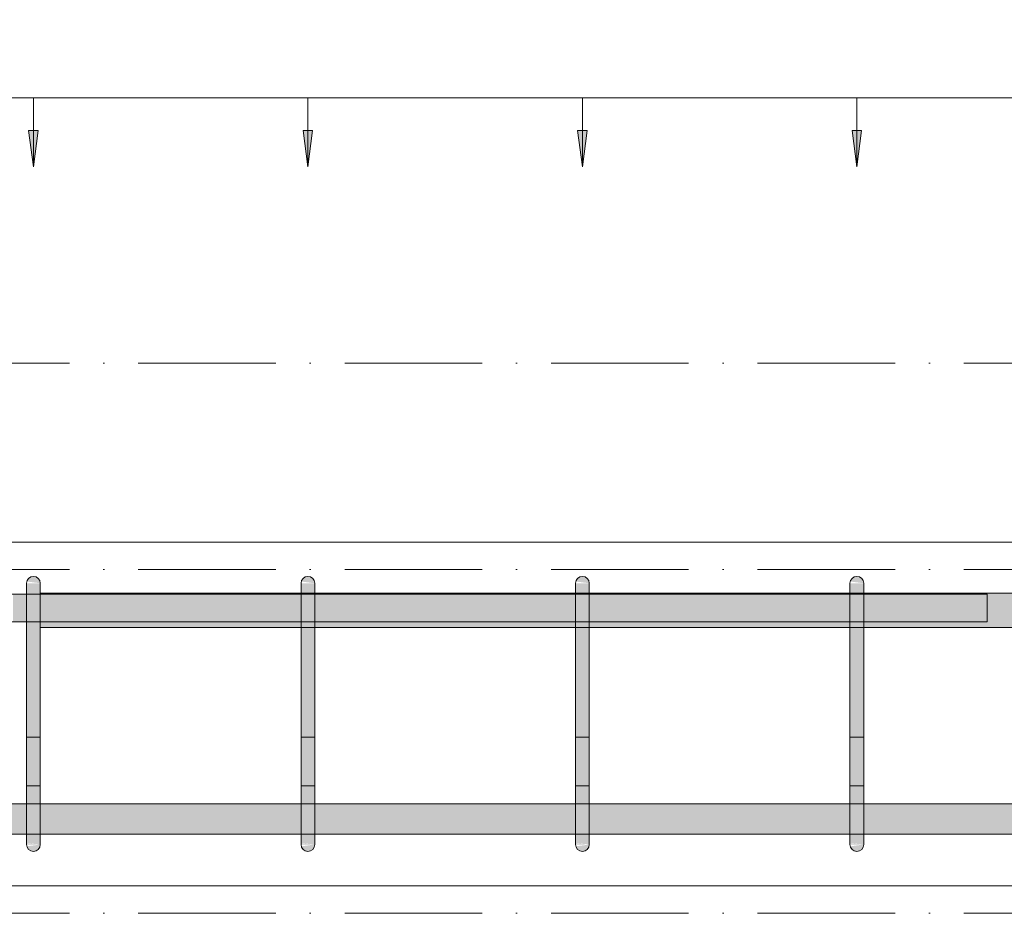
# Model space of a CAD drawing. Header units: millimetres. Extents: x -25607 to 9385, y 1894 to 10168.
# Tile 100 of 181: x 1004 to 1720, y 5600 to 6250. Entities that reach past the tile are written whole.
import ezdxf

# ---------------------------------------------------------------- set-up
doc = ezdxf.new("R2010")
doc.units = ezdxf.units.MM
doc.linetypes.add('Čerchovaná', pattern=[150, 100, -25, 0, -25])
for name, color, linetype, lineweight in [('A-ANNO-DIMS', 211, 'Continuous', 5), ('A-ANNO-DIMS-25', 211, 'Continuous', 5), ('A-FLOR-LEVL', 51, 'Continuous', 5), ('S-BEAM', 12, 'Continuous', 9), ('S-RBAR', 171, 'Continuous', 5)]:
    doc.layers.add(name, color=color, linetype=linetype, lineweight=lineweight)
doc.styles.add('Arial_1', font='arial.ttf', dxfattribs={"height": 62.5})
doc.dimstyles.new('Výztuž_kusy__řezy__1', dxfattribs={"dimscale": 304.8, "dimtxt": 0.18, "dimasz": 0, "dimexe": 0, "dimexo": 0.0625, "dimgap": 0.082021, "dimtad": 1, "dimdec": 0, "dimzin": 0, "dimdsep": 46, "dimtxsty": 'Arial_1', "dimblk1": 'NONE', "dimblk2": 'NONE', "dimsah": 1, "dimcen": 0.09, "dimazin": 0, "dimtfac": 1, "dimtdec": 4, "dimtix": 1, "dimtmove": 0, "dimatfit": 3, "dimfxl": 0.164042, "dimfxlon": 1, "dimtvp": 1, "dimtfill": 1, "dimtolj": 1, "dimtzin": 0, "dimarcsym": 2})

# ---------------------------------------------------------------- blocks, each defined once
blk = doc.blocks.new('DIMBLOCK469-V5')
at = {"layer": 'A-ANNO-DIMS-25'}
for points in [[(814.84, 6142.89), (818.3, 6169.18), (811.38, 6169.18)], [(1014.44, 6142.89), (1017.9, 6169.18), (1010.98, 6169.18)]]:
    blk.add_hatch(color=256, dxfattribs=at).paths.add_polyline_path(points)
for p, q in [((814.84, 6192.89), (1014.44, 6192.89)), ((814.84, 6192.89), (814.84, 6192.89)), ((814.84, 6192.89), (814.84, 6142.89)), ((1014.44, 6192.89), (1014.44, 6192.89)), ((1014.44, 6192.89), (1014.44, 6142.89)), ((818.3, 6169.18), (811.38, 6169.18)), ((811.38, 6169.18), (814.84, 6142.89)), ((814.84, 6142.89), (818.3, 6169.18)), ((1017.9, 6169.18), (1010.98, 6169.18)), ((1010.98, 6169.18), (1014.44, 6142.89)), ((1014.44, 6142.89), (1017.9, 6169.18))]:
    blk.add_line(p, q, dxfattribs=at)
blk = doc.blocks.new('_None')
blk = doc.blocks.new('DIMBLOCK470-V5')
at = {"layer": 'A-ANNO-DIMS-25'}
for points in [[(1014.44, 6142.89), (1017.9, 6169.18), (1010.98, 6169.18)], [(1214.04, 6142.89), (1217.5, 6169.18), (1210.58, 6169.18)]]:
    blk.add_hatch(color=256, dxfattribs=at).paths.add_polyline_path(points)
for p, q in [((1014.44, 6192.89), (1214.04, 6192.89)), ((1014.44, 6192.89), (1014.44, 6192.89)), ((1014.44, 6192.89), (1014.44, 6142.89)), ((1214.04, 6192.89), (1214.04, 6192.89)), ((1214.04, 6192.89), (1214.04, 6142.89)), ((1017.9, 6169.18), (1010.98, 6169.18)), ((1010.98, 6169.18), (1014.44, 6142.89)), ((1014.44, 6142.89), (1017.9, 6169.18)), ((1217.5, 6169.18), (1210.58, 6169.18)), ((1210.58, 6169.18), (1214.04, 6142.89)), ((1214.04, 6142.89), (1217.5, 6169.18))]:
    blk.add_line(p, q, dxfattribs=at)
blk = doc.blocks.new('DIMBLOCK471-V5')
at = {"layer": 'A-ANNO-DIMS-25'}
for points in [[(1214.04, 6142.89), (1217.5, 6169.18), (1210.58, 6169.18)], [(1413.65, 6142.89), (1417.11, 6169.18), (1410.18, 6169.18)]]:
    blk.add_hatch(color=256, dxfattribs=at).paths.add_polyline_path(points)
for p, q in [((1214.04, 6192.89), (1413.65, 6192.89)), ((1214.04, 6192.89), (1214.04, 6192.89)), ((1214.04, 6192.89), (1214.04, 6142.89)), ((1413.65, 6192.89), (1413.65, 6192.89)), ((1413.65, 6192.89), (1413.65, 6142.89)), ((1217.5, 6169.18), (1210.58, 6169.18)), ((1210.58, 6169.18), (1214.04, 6142.89)), ((1214.04, 6142.89), (1217.5, 6169.18)), ((1417.11, 6169.18), (1410.18, 6169.18)), ((1410.18, 6169.18), (1413.65, 6142.89)), ((1413.65, 6142.89), (1417.11, 6169.18))]:
    blk.add_line(p, q, dxfattribs=at)
blk = doc.blocks.new('DIMBLOCK472-V5')
at = {"layer": 'A-ANNO-DIMS-25'}
for points in [[(1413.65, 6142.89), (1417.11, 6169.18), (1410.18, 6169.18)], [(1613.25, 6142.89), (1616.71, 6169.18), (1609.79, 6169.18)]]:
    blk.add_hatch(color=256, dxfattribs=at).paths.add_polyline_path(points)
for p, q in [((1413.65, 6192.89), (1613.25, 6192.89)), ((1413.65, 6192.89), (1413.65, 6192.89)), ((1413.65, 6192.89), (1413.65, 6142.89)), ((1613.25, 6192.89), (1613.25, 6192.89)), ((1613.25, 6192.89), (1613.25, 6142.89)), ((1417.11, 6169.18), (1410.18, 6169.18)), ((1410.18, 6169.18), (1413.65, 6142.89)), ((1413.65, 6142.89), (1417.11, 6169.18)), ((1616.71, 6169.18), (1609.79, 6169.18)), ((1609.79, 6169.18), (1613.25, 6142.89)), ((1613.25, 6142.89), (1616.71, 6169.18))]:
    blk.add_line(p, q, dxfattribs=at)
blk = doc.blocks.new('DIMBLOCK473-V5')
at = {"layer": 'A-ANNO-DIMS-25'}
for points in [[(1613.25, 6142.89), (1616.71, 6169.18), (1609.79, 6169.18)], [(1812.85, 6142.89), (1816.31, 6169.18), (1809.39, 6169.18)]]:
    blk.add_hatch(color=256, dxfattribs=at).paths.add_polyline_path(points)
for p, q in [((1613.25, 6192.89), (1812.85, 6192.89)), ((1613.25, 6192.89), (1613.25, 6192.89)), ((1613.25, 6192.89), (1613.25, 6142.89)), ((1812.85, 6192.89), (1812.85, 6192.89)), ((1812.85, 6192.89), (1812.85, 6142.89)), ((1616.71, 6169.18), (1609.79, 6169.18)), ((1609.79, 6169.18), (1613.25, 6142.89)), ((1613.25, 6142.89), (1616.71, 6169.18)), ((1816.31, 6169.18), (1809.39, 6169.18)), ((1809.39, 6169.18), (1812.85, 6142.89)), ((1812.85, 6142.89), (1816.31, 6169.18))]:
    blk.add_line(p, q, dxfattribs=at)
blk = doc.blocks.new('DIMBLOCK476-V5')
at = {"layer": 'A-ANNO-DIMS-25'}
for points in [[(-183.17, 6142.89), (-179.71, 6169.18), (-186.63, 6169.18)], [(16.43, 6142.89), (19.9, 6169.18), (12.97, 6169.18)], [(216.04, 6142.89), (219.5, 6169.18), (212.57, 6169.18)], [(415.64, 6142.89), (419.1, 6169.18), (412.18, 6169.18)], [(615.24, 6142.89), (618.7, 6169.18), (611.78, 6169.18)], [(814.84, 6142.89), (818.3, 6169.18), (811.38, 6169.18)], [(1014.44, 6142.89), (1017.9, 6169.18), (1010.98, 6169.18)], [(1214.04, 6142.89), (1217.5, 6169.18), (1210.58, 6169.18)], [(1413.65, 6142.89), (1417.11, 6169.18), (1410.18, 6169.18)], [(1613.25, 6142.89), (1616.71, 6169.18), (1609.79, 6169.18)], [(1812.85, 6142.89), (1816.31, 6169.18), (1809.39, 6169.18)], [(2012.45, 6142.89), (2015.91, 6169.18), (2008.99, 6169.18)], [(2212.05, 6142.89), (2215.51, 6169.18), (2208.59, 6169.18)]]:
    blk.add_hatch(color=256, dxfattribs=at).paths.add_polyline_path(points)
for p, q in [((-183.17, 6192.89), (2212.05, 6192.89)), ((-183.17, 6192.89), (16.43, 6192.89)), ((-183.17, 6192.89), (-183.17, 6192.89)), ((-183.17, 6192.89), (-183.17, 6142.89)), ((16.43, 6192.89), (216.04, 6192.89)), ((16.43, 6192.89), (16.43, 6192.89)), ((16.43, 6192.89), (16.43, 6142.89)), ((216.04, 6192.89), (415.64, 6192.89)), ((216.04, 6192.89), (216.04, 6192.89)), ((216.04, 6192.89), (216.04, 6142.89)), ((415.64, 6192.89), (615.24, 6192.89)), ((415.64, 6192.89), (415.64, 6192.89)), ((415.64, 6192.89), (415.64, 6142.89)), ((615.24, 6192.89), (814.84, 6192.89)), ((615.24, 6192.89), (615.24, 6192.89)), ((615.24, 6192.89), (615.24, 6142.89)), ((814.84, 6192.89), (1014.44, 6192.89)), ((814.84, 6192.89), (814.84, 6192.89)), ((814.84, 6192.89), (814.84, 6142.89)), ((1014.44, 6192.89), (1214.04, 6192.89)), ((1014.44, 6192.89), (1014.44, 6192.89)), ((1014.44, 6192.89), (1014.44, 6142.89)), ((1214.04, 6192.89), (1413.65, 6192.89)), ((1214.04, 6192.89), (1214.04, 6192.89)), ((1214.04, 6192.89), (1214.04, 6142.89)), ((1413.65, 6192.89), (1613.25, 6192.89)), ((1413.65, 6192.89), (1413.65, 6192.89)), ((1413.65, 6192.89), (1413.65, 6142.89)), ((1613.25, 6192.89), (1812.85, 6192.89)), ((1613.25, 6192.89), (1613.25, 6192.89)), ((1613.25, 6192.89), (1613.25, 6142.89)), ((1812.85, 6192.89), (2012.45, 6192.89)), ((1812.85, 6192.89), (1812.85, 6192.89)), ((1812.85, 6192.89), (1812.85, 6142.89)), ((2012.45, 6192.89), (2212.05, 6192.89)), ((2012.45, 6192.89), (2012.45, 6192.89)), ((2012.45, 6192.89), (2012.45, 6142.89)), ((2212.05, 6192.89), (2212.05, 6192.89)), ((2212.05, 6192.89), (2212.05, 6142.89)), ((-179.71, 6169.18), (-186.63, 6169.18)), ((-186.63, 6169.18), (-183.17, 6142.89)), ((-183.17, 6142.89), (-179.71, 6169.18)), ((19.9, 6169.18), (12.97, 6169.18)), ((12.97, 6169.18), (16.43, 6142.89)), ((16.43, 6142.89), (19.9, 6169.18)), ((219.5, 6169.18), (212.57, 6169.18)), ((212.57, 6169.18), (216.04, 6142.89)), ((216.04, 6142.89), (219.5, 6169.18)), ((419.1, 6169.18), (412.18, 6169.18)), ((412.18, 6169.18), (415.64, 6142.89)), ((415.64, 6142.89), (419.1, 6169.18)), ((618.7, 6169.18), (611.78, 6169.18)), ((611.78, 6169.18), (615.24, 6142.89)), ((615.24, 6142.89), (618.7, 6169.18)), ((818.3, 6169.18), (811.38, 6169.18)), ((811.38, 6169.18), (814.84, 6142.89)), ((814.84, 6142.89), (818.3, 6169.18)), ((1017.9, 6169.18), (1010.98, 6169.18)), ((1010.98, 6169.18), (1014.44, 6142.89)), ((1014.44, 6142.89), (1017.9, 6169.18)), ((1217.5, 6169.18), (1210.58, 6169.18)), ((1210.58, 6169.18), (1214.04, 6142.89)), ((1214.04, 6142.89), (1217.5, 6169.18)), ((1417.11, 6169.18), (1410.18, 6169.18)), ((1410.18, 6169.18), (1413.65, 6142.89)), ((1413.65, 6142.89), (1417.11, 6169.18)), ((1616.71, 6169.18), (1609.79, 6169.18)), ((1609.79, 6169.18), (1613.25, 6142.89)), ((1613.25, 6142.89), (1616.71, 6169.18)), ((1816.31, 6169.18), (1809.39, 6169.18)), ((1809.39, 6169.18), (1812.85, 6142.89)), ((1812.85, 6142.89), (1816.31, 6169.18)), ((2015.91, 6169.18), (2008.99, 6169.18)), ((2008.99, 6169.18), (2012.45, 6142.89)), ((2012.45, 6142.89), (2015.91, 6169.18)), ((2215.51, 6169.18), (2208.59, 6169.18)), ((2208.59, 6169.18), (2212.05, 6142.89)), ((2212.05, 6142.89), (2215.51, 6169.18))]:
    blk.add_line(p, q, dxfattribs=at)

msp = doc.modelspace()

# ---------------------------------------------------------------- hatches: boundary and pattern name
at = {"layer": 'S-RBAR'}
for points in [[(1019.44, 5840), (1019.27, 5841.29), (1018.77, 5842.5), (1017.98, 5843.54), (1016.94, 5844.33), (1015.74, 5844.83), (1014.44, 5845), (1013.15, 5844.83), (1011.94, 5844.33), (1010.91, 5843.54), (1010.11, 5842.5), (1009.61, 5841.29), (1019.27, 5840.02)], [(1219.04, 5840), (1218.87, 5841.29), (1218.37, 5842.5), (1217.58, 5843.54), (1216.54, 5844.33), (1215.34, 5844.83), (1214.04, 5845), (1212.75, 5844.83), (1211.54, 5844.33), (1210.51, 5843.54), (1209.71, 5842.5), (1209.21, 5841.29), (1218.87, 5840.02)], [(1418.65, 5840), (1418.47, 5841.29), (1417.98, 5842.5), (1416.45, 5844.1), (1416.15, 5844.33), (1414.94, 5844.83), (1413.65, 5845), (1412.35, 5844.83), (1411.15, 5844.33), (1410.11, 5843.54), (1409.32, 5842.5), (1408.82, 5841.29), (1418.47, 5840.02)], [(1618.25, 5840), (1618.08, 5841.29), (1617.58, 5842.5), (1616.78, 5843.54), (1615.75, 5844.33), (1614.54, 5844.83), (1613.25, 5845), (1611.95, 5844.83), (1610.75, 5844.33), (1609.71, 5843.54), (1608.92, 5842.5), (1608.42, 5841.29), (1618.08, 5840.02)], [(1019.44, 5815), (1019.44, 5840), (1009.44, 5840), (1009.44, 5815)], [(1219.04, 5815), (1219.04, 5840), (1209.04, 5840), (1209.04, 5815)], [(1408.65, 5815), (1418.65, 5815), (1418.65, 5840), (1408.65, 5840), (1408.65, 5819.55)], [(1618.25, 5815), (1618.25, 5840), (1608.25, 5840), (1608.25, 5815)], [(1009.44, 5812.07), (1009.44, 5832.07), (999.5, 5832.07), (999.5, 5812.07)], [(1019.44, 5675), (1019.44, 5815), (1009.44, 5815), (1009.44, 5675)], [(1219.04, 5675), (1219.04, 5815), (1209.04, 5815), (1209.04, 5675)], [(1416.45, 5675), (1418.65, 5675), (1418.65, 5815), (1408.65, 5815), (1408.65, 5675)], [(1618.25, 5675), (1618.25, 5815), (1608.25, 5815), (1608.25, 5675)], [(1014.44, 5645), (1015.74, 5645.17), (1016.94, 5645.67), (1017.98, 5646.46), (1018.77, 5647.5), (1019.27, 5648.71), (1019.27, 5649.98), (1009.61, 5648.71), (1010.11, 5647.5), (1010.91, 5646.46), (1011.94, 5645.67), (1013.15, 5645.17)], [(1214.04, 5645), (1215.34, 5645.17), (1216.54, 5645.67), (1217.58, 5646.46), (1218.37, 5647.5), (1218.87, 5648.71), (1218.87, 5649.98), (1209.21, 5648.71), (1209.71, 5647.5), (1210.51, 5646.46), (1211.54, 5645.67), (1212.75, 5645.17)], [(1413.65, 5645), (1414.94, 5645.17), (1416.45, 5645.9), (1417.18, 5646.46), (1417.98, 5647.5), (1418.47, 5648.71), (1418.47, 5649.98), (1408.82, 5648.71), (1409.32, 5647.5), (1410.11, 5646.46), (1411.15, 5645.67), (1412.35, 5645.17)], [(1613.25, 5645), (1614.54, 5645.17), (1615.75, 5645.67), (1616.78, 5646.46), (1617.58, 5647.5), (1618.08, 5648.71), (1618.08, 5649.98), (1608.42, 5648.71), (1608.92, 5647.5), (1609.71, 5646.46), (1610.75, 5645.67), (1611.95, 5645.17)]]:
    msp.add_hatch(color=256, dxfattribs=at).paths.add_polyline_path(points)
h = msp.add_hatch(color=256, dxfattribs=at)
h.paths.add_polyline_path([(4312.06, 5807.8), (4316.94, 5807.8), (4316.94, 5832.8), (4312.06, 5832.8), (4312.06, 5807.92)])
h.paths.add_polyline_path([(4235, 5807.8), (4254.15, 5807.92), (4254.15, 5832.8), (4235, 5832.8), (4235, 5807.92)])
h.paths.add_polyline_path([(7996.39, 5807.8), (7996.39, 5832.8), (7652.49, 5832.8), (7652.49, 5807.8), (7913.7, 5807.8)])
h.paths.add_polyline_path([(4740.74, 5807.8), (4819.86, 5807.92), (4819.86, 5832.8), (4740.74, 5832.8), (4740.74, 5807.92)])
h.paths.add_polyline_path([(1019.44, 5807.8), (1209.04, 5807.8), (1209.04, 5832.8), (1019.44, 5832.8), (1019.44, 5815)])
h.paths.add_polyline_path([(8024.44, 5807.8), (8024.44, 5832.8), (8014.39, 5832.8), (8014.39, 5807.8)])
h.paths.add_polyline_path([(4665.08, 5807.8), (4730.74, 5807.92), (4730.74, 5832.8), (4651.63, 5832.8), (4651.63, 5807.8)])
h.paths.add_polyline_path([(7579.29, 5807.8), (7579.29, 5832.8), (7544.18, 5832.8), (7544.18, 5807.8), (7562.5, 5807.8)])
h.paths.add_polyline_path([(4087.1, 5807.8), (4087.1, 5832.8), (4082.49, 5832.8), (4082.49, 5807.8)])
h.paths.add_polyline_path([(4829.86, 5807.8), (4908.97, 5807.92), (4908.97, 5832.8), (4829.86, 5832.8), (4829.86, 5807.92)])
h.paths.add_polyline_path([(4041.14, 5807.8), (4041.14, 5832.8), (4005.17, 5832.8), (4005.17, 5807.8), (4006.57, 5807.8)])
h.paths.add_polyline_path([(4280.97, 5807.8), (4286.39, 5807.8), (4286.39, 5832.8), (4280.97, 5832.8), (4280.97, 5815)])
h.paths.add_polyline_path([(1219.04, 5807.8), (1408.65, 5807.8), (1408.65, 5832.8), (1219.04, 5832.8), (1219.04, 5815)])
h.paths.add_polyline_path([(4641.63, 5807.8), (4641.63, 5832.8), (4551.63, 5832.8), (4551.63, 5807.8), (4577.28, 5807.8)])
h.paths.add_polyline_path([(7634.49, 5807.8), (7634.49, 5832.8), (7589.29, 5832.8), (7589.29, 5807.8)])
h.paths.add_polyline_path([(4918.97, 5807.8), (4998.08, 5807.92), (4998.08, 5832.8), (4918.97, 5832.8), (4918.97, 5807.92)])
h.paths.add_polyline_path([(3995.17, 5807.8), (3995.17, 5832.8), (3959.2, 5832.8), (3959.2, 5807.8), (3962.67, 5807.8)])
h.paths.add_polyline_path([(5008.08, 5807.8), (5087.19, 5807.92), (5087.19, 5832.8), (5008.08, 5832.8), (5008.08, 5807.92)])
h.paths.add_polyline_path([(3949.2, 5807.8), (3949.2, 5832.8), (3913.24, 5832.8), (3913.24, 5807.8), (3918.77, 5807.8)])
h.paths.add_polyline_path([(4269.97, 5807.8), (4270.97, 5807.8), (4270.97, 5832.8), (4264.15, 5832.8), (4264.15, 5807.8)])
h.paths.add_polyline_path([(4225, 5807.8), (4225, 5832.8), (4216.23, 5832.8), (4216.23, 5807.8)])
h.paths.add_polyline_path([(7534.18, 5807.8), (7534.18, 5832.8), (7499.07, 5832.8), (7499.07, 5807.8), (7518.6, 5807.8)])
h.paths.add_polyline_path([(5097.19, 5807.8), (5176.3, 5807.92), (5176.3, 5832.8), (5097.19, 5832.8), (5097.19, 5807.92)])
h.paths.add_polyline_path([(3903.24, 5807.8), (3903.24, 5832.8), (3867.27, 5832.8), (3867.27, 5807.8), (3874.87, 5807.8)])
h.paths.add_polyline_path([(4179.04, 5807.8), (4179.04, 5832.8), (4168.32, 5832.8), (4168.32, 5807.8)])
h.paths.add_polyline_path([(4541.63, 5807.8), (4541.63, 5832.8), (4503.72, 5832.8), (4503.72, 5807.8), (4533.37, 5807.8)])
h.paths.add_polyline_path([(5186.3, 5807.8), (5376.3, 5807.92), (5376.3, 5832.8), (5186.3, 5832.8), (5186.3, 5807.92)])
h.paths.add_polyline_path([(3857.27, 5807.8), (3857.27, 5832.8), (3821.3, 5832.8), (3821.3, 5807.8), (3830.97, 5807.8)])
h.paths.add_polyline_path([(4143.07, 5807.8), (4158.32, 5807.92), (4158.32, 5832.8), (4143.07, 5832.8), (4143.07, 5807.92)])
h.paths.add_polyline_path([(1418.65, 5807.8), (1608.25, 5807.8), (1608.25, 5832.8), (1418.65, 5832.8), (1418.65, 5815)])
h.paths.add_polyline_path([(7489.07, 5807.8), (7489.07, 5832.8), (7453.97, 5832.8), (7453.97, 5807.8), (7474.7, 5807.8)])
h.paths.add_polyline_path([(4051.14, 5807.8), (4062.49, 5807.92), (4062.49, 5832.8), (4051.14, 5832.8), (4051.14, 5807.92)])
h.paths.add_polyline_path([(5386.3, 5807.8), (5575.68, 5807.92), (5575.68, 5832.8), (5386.3, 5832.8), (5386.3, 5807.92)])
h.paths.add_polyline_path([(3811.3, 5807.8), (3811.3, 5832.8), (3721.3, 5832.8), (3721.3, 5807.8), (3787.07, 5807.8)])
h.paths.add_polyline_path([(1618.25, 5807.8), (1807.85, 5807.8), (1807.85, 5832.8), (1618.25, 5832.8), (1618.25, 5815)])
h.paths.add_polyline_path([(5585.68, 5807.8), (5775.06, 5807.92), (5775.06, 5832.8), (5585.68, 5832.8), (5585.68, 5807.92)])
h.paths.add_polyline_path([(3711.3, 5807.8), (3711.3, 5832.8), (3622.79, 5832.8), (3622.79, 5807.8), (3699.27, 5807.8)])
h.paths.add_polyline_path([(7443.97, 5807.8), (7443.97, 5832.8), (7408.86, 5832.8), (7408.86, 5807.8), (7430.8, 5807.8)])
h.paths.add_polyline_path([(3612.79, 5807.8), (3612.79, 5832.8), (3524.27, 5832.8), (3524.27, 5807.8), (3611.47, 5807.8)])
h.paths.add_polyline_path([(4493.72, 5807.8), (4493.72, 5832.8), (4455.8, 5832.8), (4455.8, 5807.8), (4489.47, 5807.8)])
h.paths.add_polyline_path([(5785.06, 5807.8), (5974.44, 5807.92), (5974.44, 5832.8), (5785.06, 5832.8), (5785.06, 5807.92)])
h.paths.add_polyline_path([(1817.85, 5807.8), (2007.45, 5807.8), (2007.45, 5832.8), (1817.85, 5832.8), (1817.85, 5815)])
h.paths.add_polyline_path([(3514.27, 5807.8), (3514.27, 5832.8), (3425.75, 5832.8), (3425.75, 5807.8), (3479.77, 5807.8)])
h.paths.add_polyline_path([(3415.75, 5807.8), (3415.75, 5832.8), (3327.23, 5832.8), (3327.23, 5807.8), (3391.96, 5807.8)])
h.paths.add_polyline_path([(7398.86, 5807.8), (7398.86, 5832.8), (7363.75, 5832.8), (7363.75, 5807.8), (7386.9, 5807.8)])
h.paths.add_polyline_path([(5984.44, 5807.8), (6173.82, 5807.92), (6173.82, 5832.8), (5984.44, 5832.8), (5984.44, 5807.92)])
h.paths.add_polyline_path([(6183.82, 5807.8), (6373.2, 5807.92), (6373.2, 5832.8), (6183.82, 5832.8), (6183.82, 5807.92)])
h.paths.add_polyline_path([(3317.23, 5807.8), (3317.23, 5832.8), (3228.71, 5832.8), (3228.71, 5807.8), (3304.16, 5807.8)])
h.paths.add_polyline_path([(3218.71, 5807.8), (3218.71, 5832.8), (3130.2, 5832.8), (3130.2, 5807.8), (3172.46, 5807.8)])
h.paths.add_polyline_path([(6383.2, 5807.8), (6572.58, 5807.92), (6572.58, 5832.8), (6383.2, 5832.8), (6383.2, 5807.92)])
h.paths.add_polyline_path([(2017.45, 5807.8), (2207.05, 5807.8), (2207.05, 5832.8), (2017.45, 5832.8), (2017.45, 5815)])
h.paths.add_polyline_path([(4445.8, 5807.8), (4445.57, 5832.8), (4407.89, 5832.8), (4407.89, 5807.8), (4445.57, 5807.8)])
h.paths.add_polyline_path([(7353.75, 5807.8), (7353.75, 5832.8), (7290.27, 5832.8), (7290.27, 5807.8), (7299.1, 5807.8)])
h.paths.add_polyline_path([(3120.2, 5807.8), (3120.2, 5832.8), (3031.68, 5832.8), (3031.68, 5807.8), (3084.66, 5807.8)])
h.paths.add_polyline_path([(6582.58, 5807.8), (6772.58, 5807.92), (6772.29, 5832.8), (6582.58, 5832.8), (6582.58, 5807.92)])
h.paths.add_polyline_path([(3021.68, 5807.8), (3021.68, 5832.8), (2933.16, 5832.8), (2933.16, 5807.8), (2996.86, 5807.8)])
h.paths.add_polyline_path([(4326.94, 5807.8), (4349.98, 5807.92), (4349.98, 5832.8), (4326.94, 5832.8), (4326.94, 5807.92)])
h.paths.add_polyline_path([(2923.16, 5807.8), (2923.16, 5832.8), (2834.64, 5832.8), (2834.64, 5807.8), (2909.06, 5807.8)])
h.paths.add_polyline_path([(2217.05, 5807.8), (2332.05, 5807.8), (2332.05, 5832.8), (2217.05, 5832.8), (2217.05, 5815)])
h.paths.add_polyline_path([(4120.41, 5807.8), (4133.07, 5807.92), (4133.07, 5832.8), (4120.41, 5832.8), (4120.41, 5807.92)])
h.paths.add_polyline_path([(7280.27, 5807.8), (7280.27, 5832.8), (7205.66, 5832.8), (7205.66, 5807.8), (7211.3, 5807.8)])
h.paths.add_polyline_path([(6782.58, 5807.8), (6857.2, 5807.92), (6857.2, 5832.8), (6782.58, 5832.8), (6782.58, 5807.92)])
h.paths.add_polyline_path([(4110.41, 5807.8), (4110.41, 5832.8), (4097.1, 5832.8), (4097.1, 5807.8)])
h.paths.add_polyline_path([(2824.64, 5807.8), (2824.64, 5832.8), (2736.12, 5832.8), (2736.12, 5807.8), (2821.26, 5807.8)])
h.paths.add_polyline_path([(6867.2, 5807.8), (6941.81, 5807.92), (6941.81, 5832.8), (6867.2, 5832.8), (6867.2, 5807.92)])
h.paths.add_polyline_path([(2342.05, 5807.8), (2430.57, 5807.8), (2430.57, 5832.8), (2342.05, 5832.8), (2342.05, 5815)])
h.paths.add_polyline_path([(2726.12, 5807.8), (2726.12, 5832.8), (2637.61, 5832.8), (2637.61, 5807.8), (2645.66, 5807.8)])
h.paths.add_polyline_path([(7195.66, 5807.8), (7195.66, 5832.8), (7121.04, 5832.8), (7121.04, 5807.8), (7123.5, 5807.8)])
h.paths.add_polyline_path([(2627.61, 5807.8), (2627.61, 5832.8), (2539.09, 5832.8), (2539.09, 5807.8), (2557.86, 5807.8)])
h.paths.add_polyline_path([(6951.81, 5807.8), (7026.43, 5807.92), (7026.43, 5832.8), (6951.81, 5832.8), (6951.81, 5807.92)])
h.paths.add_polyline_path([(4206.23, 5807.8), (4206.23, 5832.8), (4189.04, 5832.8), (4189.04, 5807.8)])
h.paths.add_polyline_path([(4397.89, 5807.8), (4397.89, 5832.8), (4359.98, 5832.8), (4359.98, 5807.8)])
h.paths.add_polyline_path([(2529.09, 5807.8), (2529.09, 5832.8), (2440.57, 5832.8), (2440.57, 5807.8), (2470.06, 5807.8)])
h.paths.add_polyline_path([(7036.43, 5807.8), (7111.04, 5807.92), (7111.04, 5832.8), (7036.43, 5832.8), (7036.43, 5807.92)])
h = msp.add_hatch(color=256, dxfattribs=at)
h.paths.add_polyline_path([(-1905.56, 5657.64), (-1885.56, 5657.92), (-1885.56, 5679.64), (-1905.56, 5679.64), (-1905.56, 5666.13)])
h.paths.add_polyline_path([(3021.68, 5657.64), (3021.68, 5679.64), (2933.16, 5679.64), (2933.16, 5657.64), (2996.86, 5657.64)])
h.paths.add_polyline_path([(3084.66, 5657.64), (3120.2, 5657.92), (3120.2, 5679.64), (3031.68, 5679.64), (3031.68, 5657.64), (3040.76, 5657.64)])
h.paths.add_polyline_path([(-1832.27, 5657.64), (-1798.99, 5657.92), (-1798.99, 5679.64), (-1832.27, 5679.64), (-1832.27, 5657.92)])
h.paths.add_polyline_path([(2923.16, 5657.64), (2923.16, 5679.64), (2834.64, 5679.64), (2834.64, 5657.64), (2909.06, 5657.64)])
h.paths.add_polyline_path([(3130.2, 5657.64), (3218.71, 5657.92), (3218.71, 5679.64), (3130.2, 5679.64), (3130.2, 5657.92)])
h.paths.add_polyline_path([(-1875.56, 5657.64), (-1842.27, 5657.92), (-1842.27, 5679.64), (-1875.56, 5679.64), (-1875.56, 5657.92)])
h.paths.add_polyline_path([(2824.64, 5657.64), (2824.64, 5679.64), (2736.12, 5679.64), (2736.12, 5657.64), (2821.26, 5657.64)])
h.paths.add_polyline_path([(4316.94, 5657.64), (4316.94, 5679.64), (4306.39, 5679.64), (4306.39, 5657.64), (4313.87, 5657.64)])
h.paths.add_polyline_path([(3228.71, 5657.64), (3317.23, 5657.92), (3317.23, 5679.64), (3228.71, 5679.64), (3228.71, 5657.92)])
h.paths.add_polyline_path([(4334.44, 5657.64), (4334.44, 5679.64), (4326.94, 5679.64), (4326.94, 5657.64)])
h.paths.add_polyline_path([(2726.12, 5657.64), (2726.12, 5679.64), (2637.61, 5679.64), (2637.61, 5657.64), (2689.56, 5657.64)])
h.paths.add_polyline_path([(2627.61, 5657.64), (2627.61, 5679.64), (2539.09, 5679.64), (2539.09, 5657.64), (2601.76, 5657.64)])
h.paths.add_polyline_path([(-1788.99, 5657.64), (-1755.71, 5657.92), (-1755.71, 5679.64), (-1788.99, 5679.64), (-1788.99, 5657.92)])
h.paths.add_polyline_path([(2529.09, 5657.64), (2529.09, 5679.64), (2440.57, 5679.64), (2440.57, 5657.64), (2513.96, 5657.64)])
h.paths.add_polyline_path([(3327.23, 5657.64), (3415.75, 5657.92), (3415.75, 5679.64), (3327.23, 5679.64), (3327.23, 5657.92)])
h.paths.add_polyline_path([(-1745.71, 5657.64), (-1712.42, 5657.92), (-1712.42, 5679.64), (-1745.71, 5679.64), (-1745.71, 5657.92)])
h.paths.add_polyline_path([(2430.57, 5657.64), (2430.57, 5679.64), (2342.05, 5679.64), (2342.05, 5657.64), (2426.16, 5657.64)])
h.paths.add_polyline_path([(-1702.42, 5657.64), (-1677.42, 5657.92), (-1677.42, 5679.64), (-1702.42, 5679.64), (-1702.42, 5657.92)])
h.paths.add_polyline_path([(4270.97, 5657.64), (4270.97, 5679.64), (4235, 5679.64), (4235, 5657.64), (4269.97, 5657.64)])
h.paths.add_polyline_path([(2332.05, 5657.64), (2332.05, 5679.64), (2217.05, 5679.64), (2217.05, 5657.64), (2294.45, 5657.64)])
h.paths.add_polyline_path([(3425.75, 5657.64), (3514.27, 5657.92), (3514.27, 5679.64), (3425.75, 5679.64), (3425.75, 5657.92)])
h.paths.add_polyline_path([(-1667.42, 5657.64), (-1579.97, 5657.92), (-1579.97, 5679.64), (-1667.42, 5679.64), (-1667.42, 5657.92)])
h.paths.add_polyline_path([(4286.39, 5657.64), (4286.39, 5679.64), (4280.97, 5679.64), (4280.97, 5657.64)])
h.paths.add_polyline_path([(2207.05, 5657.64), (2207.05, 5679.64), (2017.45, 5679.64), (2017.45, 5657.64), (2206.65, 5657.64)])
h.paths.add_polyline_path([(2007.45, 5657.64), (2007.45, 5679.64), (1817.85, 5679.64), (1817.85, 5657.64), (1987.15, 5657.64)])
h.paths.add_polyline_path([(-1569.97, 5657.64), (-1482.53, 5657.92), (-1482.53, 5679.64), (-1569.97, 5679.64), (-1569.97, 5657.92)])
h.paths.add_polyline_path([(1807.85, 5657.64), (1807.85, 5679.64), (1618.25, 5679.64), (1618.25, 5657.64), (1767.65, 5657.64)])
h.paths.add_polyline_path([(3524.27, 5657.64), (3612.79, 5657.92), (3612.79, 5679.64), (3524.27, 5679.64), (3524.27, 5657.92)])
h.paths.add_polyline_path([(-1472.53, 5657.64), (-1385.08, 5657.92), (-1385.08, 5679.64), (-1472.53, 5679.64), (-1472.53, 5657.92)])
h.paths.add_polyline_path([(-1375.08, 5657.64), (-1287.63, 5657.92), (-1287.63, 5679.64), (-1375.08, 5679.64), (-1375.08, 5657.92)])
h.paths.add_polyline_path([(1608.25, 5657.64), (1608.25, 5679.64), (1418.65, 5679.64), (1418.65, 5657.64), (1592.05, 5657.64)])
h.paths.add_polyline_path([(4225, 5657.64), (4225, 5679.64), (4189.04, 5679.64), (4189.04, 5657.64)])
h.paths.add_polyline_path([(3622.79, 5657.64), (3711.3, 5657.92), (3711.3, 5679.64), (3622.79, 5679.64), (3622.79, 5657.92)])
h.paths.add_polyline_path([(-1277.63, 5657.64), (-1190.19, 5657.92), (-1190.19, 5679.64), (-1277.63, 5679.64), (-1277.63, 5657.92)])
h.paths.add_polyline_path([(1408.65, 5657.64), (1408.65, 5679.64), (1219.04, 5679.64), (1219.04, 5657.64), (1372.55, 5657.64)])
h.paths.add_polyline_path([(-1180.19, 5657.64), (-1092.74, 5657.92), (-1092.74, 5679.64), (-1180.19, 5679.64), (-1180.19, 5657.92)])
h.paths.add_polyline_path([(4179.04, 5657.64), (4179.04, 5679.64), (4143.07, 5679.64), (4143.07, 5657.64)])
h.paths.add_polyline_path([(1209.04, 5657.64), (1209.04, 5679.64), (1019.44, 5679.64), (1019.44, 5657.64), (1196.95, 5657.64)])
h.paths.add_polyline_path([(3721.3, 5657.64), (3811.3, 5657.92), (3811.3, 5679.64), (3721.3, 5679.64), (3721.3, 5657.92)])
h.paths.add_polyline_path([(1009.44, 5657.64), (1009.44, 5679.64), (819.84, 5679.64), (819.84, 5657.64), (977.44, 5657.64)])
h.paths.add_polyline_path([(-1082.74, 5657.64), (-995.29, 5657.92), (-995.29, 5679.64), (-1082.74, 5679.64), (-1082.74, 5657.92)])
h.paths.add_polyline_path([(-985.29, 5657.64), (-897.85, 5657.92), (-897.85, 5679.64), (-985.29, 5679.64), (-985.29, 5657.92)])
h.paths.add_polyline_path([(4133.07, 5657.64), (4133.07, 5679.64), (4097.1, 5679.64), (4097.1, 5657.64)])
h.paths.add_polyline_path([(3821.3, 5657.64), (3857.27, 5657.92), (3857.27, 5679.64), (3821.3, 5679.64), (3821.3, 5657.92)])
h.paths.add_polyline_path([(809.84, 5657.64), (809.84, 5679.64), (620.24, 5679.64), (620.24, 5657.64), (801.84, 5657.64)])
h.paths.add_polyline_path([(-887.85, 5657.64), (-800.4, 5657.92), (-800.4, 5679.64), (-887.85, 5679.64), (-887.85, 5657.92)])
h.paths.add_polyline_path([(610.24, 5657.64), (610.24, 5679.64), (420.64, 5679.64), (420.64, 5657.64), (582.34, 5657.64)])
h.paths.add_polyline_path([(3867.27, 5657.64), (3903.24, 5657.92), (3903.24, 5679.64), (3867.27, 5679.64), (3867.27, 5657.92)])
h.paths.add_polyline_path([(-790.4, 5657.64), (-702.95, 5657.92), (-702.95, 5679.64), (-790.4, 5679.64), (-790.4, 5657.92)])
h.paths.add_polyline_path([(-692.95, 5657.64), (-605.51, 5657.92), (-605.51, 5679.64), (-692.95, 5679.64), (-692.95, 5657.92)])
h.paths.add_polyline_path([(410.64, 5657.64), (410.64, 5679.64), (221.04, 5679.64), (221.04, 5657.64), (406.74, 5657.64)])
h.paths.add_polyline_path([(4062.49, 5657.64), (4062.49, 5679.64), (4051.14, 5679.64), (4051.14, 5657.64)])
h.paths.add_polyline_path([(3913.24, 5657.64), (3949.2, 5657.92), (3949.2, 5679.64), (3913.24, 5679.64), (3913.24, 5657.92)])
h.paths.add_polyline_path([(4087.1, 5657.64), (4087.1, 5679.64), (4082.49, 5679.64), (4082.49, 5657.64)])
h.paths.add_polyline_path([(211.04, 5657.64), (211.04, 5679.64), (21.43, 5679.64), (21.43, 5657.64), (187.24, 5657.64)])
h.paths.add_polyline_path([(3959.2, 5657.64), (3995.17, 5657.92), (3995.17, 5679.64), (3959.2, 5679.64), (3959.2, 5657.92)])
h.paths.add_polyline_path([(-595.51, 5657.64), (-508.06, 5657.92), (-508.06, 5679.64), (-595.51, 5679.64), (-595.51, 5657.92)])
h.paths.add_polyline_path([(11.43, 5657.64), (11.43, 5679.64), (-178.17, 5679.64), (-178.17, 5657.64), (-32.27, 5657.64)])
h.paths.add_polyline_path([(-498.06, 5657.64), (-410.61, 5657.92), (-410.61, 5679.64), (-498.06, 5679.64), (-498.06, 5657.92)])
h.paths.add_polyline_path([(4041.14, 5657.64), (4041.14, 5679.64), (4005.17, 5679.64), (4005.17, 5657.64), (4006.57, 5657.64)])
h.paths.add_polyline_path([(-188.17, 5657.64), (-188.17, 5679.64), (-303.17, 5679.64), (-303.17, 5657.64), (-207.87, 5657.64)])
h.paths.add_polyline_path([(-400.61, 5657.64), (-313.17, 5657.92), (-313.17, 5679.64), (-400.61, 5679.64), (-400.61, 5657.92)])
h = msp.add_hatch(color=256, dxfattribs=at)
h.paths.add_polyline_path([(1019.44, 5653.08), (1019.44, 5653.74), (1018.08, 5653.89), (1017.24, 5653.51)])
h.paths.add_polyline_path([(1013.95, 5655.53), (1012.27, 5657.49), (1009.44, 5657.92), (1009.44, 5656.75)])
h.paths.add_polyline_path([(1019.44, 5661.72), (1019.44, 5663.44), (1009.44, 5665.43), (1014.17, 5661.91)])
h.paths.add_polyline_path([(1017.41, 5674.03), (1019.44, 5674.24), (1019.44, 5675), (1009.44, 5675), (1009.44, 5674.03)])
h = msp.add_hatch(color=256, dxfattribs=at)
h.paths.add_polyline_path([(1009.44, 5665.43), (1019.44, 5663.44), (1019.44, 5674.24), (1017.41, 5674.03), (1009.44, 5674.03), (1009.44, 5666.13)])
h.paths.add_polyline_path([(1019.44, 5650), (1019.44, 5653.08), (1017.24, 5653.51), (1018.08, 5653.89), (1019.44, 5653.74), (1019.44, 5661.72), (1014.91, 5661.99), (1009.44, 5665.43), (1009.44, 5658.15), (1012.41, 5657.32), (1013.95, 5655.53), (1009.44, 5656.75), (1009.61, 5650.99), (1011.53, 5650.85), (1015.74, 5650.4)])
h.paths.add_polyline_path([(1019.44, 5650), (1009.44, 5650.85), (1009.61, 5650), (1014.44, 5650)])
h = msp.add_hatch(color=256, dxfattribs=at)
h.paths.add_polyline_path([(1219.04, 5653.08), (1219.04, 5653.74), (1217.69, 5653.89), (1216.84, 5653.51)])
h.paths.add_polyline_path([(1213.55, 5655.53), (1211.87, 5657.49), (1209.04, 5657.92), (1209.04, 5656.75)])
h.paths.add_polyline_path([(1219.04, 5661.72), (1219.04, 5663.44), (1209.04, 5665.43), (1213.77, 5661.91)])
h.paths.add_polyline_path([(1217.01, 5674.03), (1219.04, 5674.24), (1219.04, 5675), (1209.04, 5675), (1209.04, 5674.03)])
h = msp.add_hatch(color=256, dxfattribs=at)
h.paths.add_polyline_path([(1209.04, 5665.43), (1219.04, 5663.44), (1219.04, 5674.24), (1217.01, 5674.03), (1209.04, 5674.03), (1209.04, 5666.13)])
h.paths.add_polyline_path([(1219.04, 5650), (1219.04, 5653.08), (1216.84, 5653.51), (1217.69, 5653.89), (1219.04, 5653.74), (1219.04, 5661.72), (1214.51, 5661.99), (1209.04, 5665.43), (1209.04, 5658.15), (1212.02, 5657.32), (1213.55, 5655.53), (1209.04, 5656.75), (1209.21, 5650.99), (1211.13, 5650.85), (1215.34, 5650.4)])
h.paths.add_polyline_path([(1219.04, 5650), (1209.04, 5650.85), (1209.21, 5650), (1214.04, 5650)])
h = msp.add_hatch(color=256, dxfattribs=at)
h.paths.add_polyline_path([(1418.65, 5653.08), (1418.65, 5653.74), (1417.29, 5653.89), (1416.45, 5653.51)])
h.paths.add_polyline_path([(1413.15, 5655.53), (1411.47, 5657.49), (1408.65, 5657.92), (1408.65, 5656.75)])
h.paths.add_polyline_path([(1418.65, 5661.72), (1418.65, 5663.44), (1408.65, 5665.43), (1413.37, 5661.91), (1416.45, 5661.8)])
h.paths.add_polyline_path([(1416.45, 5673.95), (1416.62, 5674.03), (1418.65, 5674.24), (1418.65, 5675), (1408.65, 5675), (1408.65, 5674.03), (1416.45, 5674.03)])
h = msp.add_hatch(color=256, dxfattribs=at)
h.paths.add_polyline_path([(1418.65, 5650), (1418.65, 5653.08), (1416.45, 5653.51), (1417.29, 5653.89), (1418.65, 5653.74), (1418.65, 5661.72), (1414.11, 5661.99), (1408.65, 5665.43), (1408.65, 5658.15), (1411.62, 5657.32), (1413.15, 5655.53), (1408.65, 5656.75), (1408.82, 5650.99), (1410.73, 5650.85), (1416.45, 5650.24)])
h.paths.add_polyline_path([(1414.94, 5650), (1416.45, 5650.19), (1408.65, 5650.85), (1408.82, 5650), (1413.65, 5650)])
h.paths.add_polyline_path([(1418.65, 5663.44), (1418.65, 5674.24), (1416.45, 5674.03), (1408.65, 5674.03), (1408.65, 5665.43), (1416.45, 5663.88)])
h = msp.add_hatch(color=256, dxfattribs=at)
h.paths.add_polyline_path([(1618.25, 5653.08), (1618.25, 5653.74), (1616.89, 5653.89), (1616.04, 5653.51)])
h.paths.add_polyline_path([(1612.76, 5655.53), (1611.07, 5657.49), (1608.25, 5657.92), (1608.25, 5656.75)])
h.paths.add_polyline_path([(1618.25, 5661.72), (1618.25, 5663.44), (1608.25, 5665.43), (1612.97, 5661.91)])
h.paths.add_polyline_path([(1616.22, 5674.03), (1618.25, 5674.24), (1618.25, 5675), (1608.25, 5675), (1608.25, 5674.03)])
h = msp.add_hatch(color=256, dxfattribs=at)
h.paths.add_polyline_path([(1608.25, 5665.43), (1618.25, 5663.44), (1618.25, 5674.24), (1616.22, 5674.03), (1608.25, 5674.03), (1608.25, 5666.13)])
h.paths.add_polyline_path([(1618.25, 5650), (1618.25, 5653.08), (1616.04, 5653.51), (1616.89, 5653.89), (1618.25, 5653.74), (1618.25, 5661.72), (1613.72, 5661.99), (1608.25, 5665.43), (1608.25, 5658.15), (1611.22, 5657.32), (1612.76, 5655.53), (1608.25, 5656.75), (1608.42, 5650.99), (1610.33, 5650.85), (1614.54, 5650.4)])
h.paths.add_polyline_path([(1618.25, 5650), (1608.25, 5650.85), (1608.42, 5650), (1613.25, 5650)])

# ---------------------------------------------------------------- linework, layer by layer
at = {"layer": 'A-FLOR-LEVL', "linetype": 'Čerchovaná'}
for p, q in [((-3262.19, 6000), (9255.9, 6000)), ((-3262.19, 5850), (9255.9, 5850)), ((-3262.19, 5600), (9255.9, 5600))]:
    msp.add_line(p, q, dxfattribs=at)
at = {"layer": 'S-BEAM'}
for p, q in [((4009.44, 5870), (-1980.56, 5870)), ((4009.44, 5870), (-1880.56, 5870)), ((4009.44, 5620), (-1980.56, 5620)), ((-1880.56, 5620), (4009.44, 5620))]:
    msp.add_line(p, q, dxfattribs=at)
at = {"layer": 'S-RBAR'}
for p, q in [((1009.44, 5815), (1009.44, 5840)), ((1009.44, 5815), (1009.44, 5840)), ((1019.44, 5815), (1019.44, 5840)), ((1019.44, 5815), (1019.44, 5840)), ((1209.04, 5815), (1209.04, 5840)), ((1209.04, 5815), (1209.04, 5840)), ((1219.04, 5815), (1219.04, 5840)), ((1219.04, 5815), (1219.04, 5840)), ((1408.65, 5815), (1408.65, 5840)), ((1408.65, 5815), (1408.65, 5840)), ((1418.65, 5815), (1418.65, 5840)), ((1418.65, 5815), (1418.65, 5840)), ((1608.25, 5815), (1608.25, 5840)), ((1608.25, 5815), (1608.25, 5840)), ((1618.25, 5815), (1618.25, 5840)), ((1618.25, 5815), (1618.25, 5840)), ((307.9, 5832.07), (1707.9, 5832.07)), ((307.9, 5832.07), (1707.9, 5832.07)), ((307.9, 5832.07), (1707.9, 5832.07)), ((1019.4, 5832.8), (8024.44, 5832.8)), ((1019.4, 5807.8), (1019.4, 5832.8)), ((1019.4, 5832.8), (8024.44, 5832.8)), ((1019.4, 5807.8), (1019.4, 5832.8)), ((1019.4, 5832.8), (8024.44, 5832.8)), ((1019.4, 5807.8), (1019.4, 5832.8)), ((1707.9, 5812.07), (1707.9, 5832.07)), ((1707.9, 5812.07), (1707.9, 5832.07)), ((1707.9, 5812.07), (1707.9, 5832.07)), ((1009.44, 5675), (1009.44, 5815)), ((1009.44, 5815), (1009.44, 5675)), ((1019.44, 5675), (1019.44, 5815)), ((1019.44, 5815), (1019.44, 5675)), ((1209.04, 5675), (1209.04, 5815)), ((1209.04, 5815), (1209.04, 5675)), ((1219.04, 5675), (1219.04, 5815)), ((1219.04, 5815), (1219.04, 5675)), ((1408.65, 5675), (1408.65, 5815)), ((1408.65, 5815), (1408.65, 5675)), ((1418.65, 5675), (1418.65, 5815)), ((1418.65, 5815), (1418.65, 5675)), ((1608.25, 5675), (1608.25, 5815)), ((1608.25, 5815), (1608.25, 5675)), ((1618.25, 5675), (1618.25, 5815)), ((1618.25, 5815), (1618.25, 5675)), ((307.9, 5812.07), (1707.9, 5812.07)), ((307.9, 5812.07), (1707.9, 5812.07)), ((307.9, 5812.07), (1707.9, 5812.07)), ((1019.4, 5807.8), (8024.44, 5807.8)), ((1019.4, 5807.8), (8024.44, 5807.8)), ((1019.4, 5807.8), (8024.44, 5807.8)), ((1009.44, 5728.03), (1009.44, 5692.68)), ((1009.44, 5728.03), (1019.44, 5728.03)), ((1019.44, 5728.03), (1019.44, 5692.68)), ((1209.04, 5728.03), (1209.04, 5692.68)), ((1209.04, 5728.03), (1219.04, 5728.03)), ((1219.04, 5728.03), (1219.04, 5692.68)), ((1408.65, 5728.03), (1408.65, 5692.68)), ((1408.65, 5728.03), (1418.65, 5728.03)), ((1418.65, 5728.03), (1418.65, 5692.68)), ((1608.25, 5728.03), (1608.25, 5692.68)), ((1608.25, 5728.03), (1618.25, 5728.03)), ((1618.25, 5728.03), (1618.25, 5692.68)), ((1009.44, 5650), (1009.44, 5692.68)), ((1019.44, 5692.68), (1009.44, 5692.68)), ((1009.44, 5657.32), (1009.44, 5692.68)), ((1019.44, 5650), (1019.44, 5692.68)), ((1019.44, 5657.32), (1019.44, 5692.68)), ((1209.04, 5650), (1209.04, 5692.68)), ((1219.04, 5692.68), (1209.04, 5692.68)), ((1209.04, 5657.32), (1209.04, 5692.68)), ((1219.04, 5650), (1219.04, 5692.68)), ((1219.04, 5657.32), (1219.04, 5692.68)), ((1408.65, 5650), (1408.65, 5692.68)), ((1418.65, 5692.68), (1408.65, 5692.68)), ((1408.65, 5657.32), (1408.65, 5692.68)), ((1418.65, 5650), (1418.65, 5692.68)), ((1418.65, 5657.32), (1418.65, 5692.68)), ((1608.25, 5650), (1608.25, 5692.68)), ((1618.25, 5692.68), (1608.25, 5692.68)), ((1608.25, 5657.32), (1608.25, 5692.68)), ((1618.25, 5650), (1618.25, 5692.68)), ((1618.25, 5657.32), (1618.25, 5692.68)), ((4334.44, 5679.64), (-1905.56, 5679.64)), ((4334.44, 5679.64), (-1905.56, 5679.64)), ((4334.44, 5679.64), (-1905.56, 5679.64)), ((1009.44, 5650), (1009.44, 5675)), ((1009.44, 5657.32), (1009.44, 5675)), ((1019.44, 5650), (1019.44, 5675)), ((1019.44, 5650), (1019.44, 5675)), ((1209.04, 5650), (1209.04, 5675)), ((1209.04, 5657.32), (1209.04, 5675)), ((1219.04, 5650), (1219.04, 5675)), ((1219.04, 5650), (1219.04, 5675)), ((1408.65, 5650), (1408.65, 5675)), ((1408.65, 5657.32), (1408.65, 5675)), ((1418.65, 5650), (1418.65, 5675)), ((1418.65, 5650), (1418.65, 5675)), ((1608.25, 5650), (1608.25, 5675)), ((1608.25, 5657.32), (1608.25, 5675)), ((1618.25, 5650), (1618.25, 5675)), ((1618.25, 5650), (1618.25, 5675)), ((4334.44, 5657.64), (-1905.56, 5657.64)), ((4334.44, 5657.64), (-1905.56, 5657.64)), ((4334.44, 5657.64), (-1905.56, 5657.64)), ((1009.44, 5650.85), (1009.44, 5657.32)), ((1009.44, 5650.85), (1009.44, 5657.32)), ((1019.44, 5650), (1019.44, 5657.32)), ((1209.04, 5650.85), (1209.04, 5657.32)), ((1209.04, 5650.85), (1209.04, 5657.32)), ((1219.04, 5650), (1219.04, 5657.32)), ((1408.65, 5650.85), (1408.65, 5657.32)), ((1408.65, 5650.85), (1408.65, 5657.32)), ((1418.65, 5650), (1418.65, 5657.32)), ((1608.25, 5650.85), (1608.25, 5657.32)), ((1608.25, 5650.85), (1608.25, 5657.32)), ((1618.25, 5650), (1618.25, 5657.32))]:
    msp.add_line(p, q, dxfattribs=at)
for centre, start, end in [((1014.44, 5840), 0, 180), ((1014.44, 5840), 0, 180), ((1214.04, 5840), 0, 180), ((1214.04, 5840), 0, 180), ((1413.65, 5840), 0, 180), ((1413.65, 5840), 0, 180), ((1613.25, 5840), 0, 180), ((1613.25, 5840), 0, 180), ((1014.44, 5650), 180, 360), ((1014.44, 5650), 180, 360), ((1014.44, 5650), 180, 360), ((1214.04, 5650), 180, 360), ((1214.04, 5650), 180, 360), ((1214.04, 5650), 180, 360), ((1413.65, 5650), 180, 360), ((1413.65, 5650), 180, 360), ((1413.65, 5650), 180, 360), ((1613.25, 5650), 180, 360), ((1613.25, 5650), 180, 360), ((1613.25, 5650), 180, 360)]:
    msp.add_arc(centre, 5, start, end, dxfattribs=at)

# ---------------------------------------------------------------- dimensions: what is measured, and where the dimension line sits
at = {"layer": 'A-ANNO-DIMS'}
for base, p1, p2, text, override, picture, middle in [((2212.05, 6192.89), (-183.17, 6142.89), (2212.05, 6142.89), '200 2395', {"dimpost": '<>', "dimblk1": 'None', "dimblk2": 'None', "dimsah": 1, "dimfxl": 2395.219023}, 'DIMBLOCK476-V5', (1014.44, 6249.83)), ((1014.44, 6192.89), (814.84, 6142.89), (1014.44, 6142.89), ' ', {"dimpost": '<>', "dimfxl": 199.601585}, 'DIMBLOCK469-V5', (914.64, 6192.89)), ((1214.04, 6192.89), (1014.44, 6142.89), (1214.04, 6142.89), ' ', {"dimpost": '<>', "dimfxl": 199.601585}, 'DIMBLOCK470-V5', (1114.24, 6192.89)), ((1413.65, 6192.89), (1214.04, 6142.89), (1413.65, 6142.89), ' ', {"dimpost": '<>', "dimfxl": 199.601585}, 'DIMBLOCK471-V5', (1313.84, 6192.89)), ((1613.25, 6192.89), (1413.65, 6142.89), (1613.25, 6142.89), ' ', {"dimpost": '<>', "dimfxl": 199.601585}, 'DIMBLOCK472-V5', (1513.45, 6192.89)), ((1812.85, 6192.89), (1613.25, 6142.89), (1812.85, 6142.89), ' ', {"dimpost": '<>', "dimfxl": 199.601585}, 'DIMBLOCK473-V5', (1713.05, 6192.89))]:
    dim = msp.add_linear_dim(base=base, p1=p1, p2=p2, text=text, dimstyle='Výztuž_kusy__řezy__1', override=override, dxfattribs=at)
    dim.commit()
    dim.dimension.update_dxf_attribs({"geometry": picture, "text_midpoint": middle})

doc.saveas('drawing.dxf')
